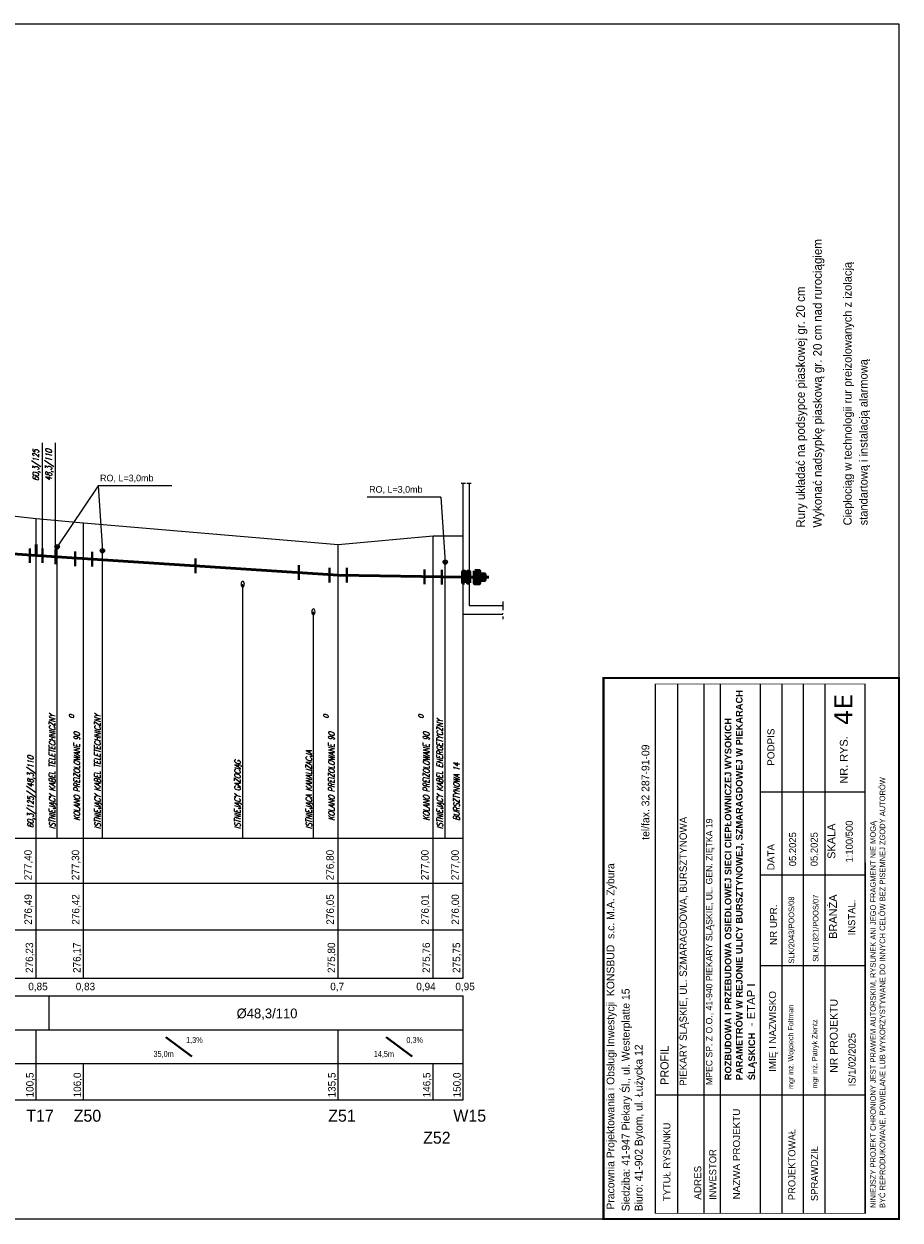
# Model space of a CAD drawing. Extents: x 6567519 to 6569315, y 5583523 to 5585607.
# Tile 65 of 67: x 6568611 to 6568814, y 5585021 to 5585298. Entities that reach past the tile are written whole.
import ezdxf

# ---------------------------------------------------------------- set-up
doc = ezdxf.new("R2010")
doc.units = 0
doc.linetypes.add('GAK', pattern=[3.5, 2, -0.7, 0.1, -0.7])
doc.linetypes.add('KOC', pattern=[2, 1.5, -0.5])
for name, color, linetype, lineweight in [('0-przyłącze', 7, 'CONTINUOUS', 50), ('monitorigng', 220, 'KOC', 30), ('pomocnicza', 140, 'CONTINUOUS', 30), ('siec', 7, 'GAK', 70), ('tekst', 2, 'CONTINUOUS', 20)]:
    doc.layers.add(name, color=color, linetype=linetype, lineweight=lineweight)
for name, color, linetype in [('_D.OBRZEŻE', 43, 'CONTINUOUS'), ('tabela', 141, 'CONTINUOUS'), ('teren', 7, 'CONTINUOUS')]:
    doc.layers.add(name, color=color, linetype=linetype)
doc.styles.add('Opisy018', font='verdana.ttf', dxfattribs={"height": 20})
doc.styles.add('ULICA', font='SIMPLEX', dxfattribs={"width": 0.8, "oblique": 15.00003, "height": 1.25})

msp = doc.modelspace()

# ---------------------------------------------------------------- hatches: boundary and pattern name
at = {"layer": 'siec', "linetype": 'Continuous'}
for points in [[(6568712.777, 5585170.958), (6568713.072, 5585170.958), (6568713.073, 5585168.35), (6568712.777, 5585168.35)], [(6568713.832, 5585170.958), (6568714.127, 5585170.958), (6568714.128, 5585168.35), (6568713.832, 5585168.35)]]:
    msp.add_hatch(color=256, dxfattribs=at).paths.add_polyline_path(points)
at = {"layer": 'siec', "lineweight": 20}
h = msp.add_hatch(color=3, dxfattribs=at)
h.paths.add_polyline_path([(6568717.688, 5585170.359), (6568717.688, 5585169.654), (6568716.495, 5585169.654), (6568716.495, 5585170.359)])
h.paths.add_polyline_path([(6568716.495, 5585168.949), (6568716.495, 5585169.654), (6568717.688, 5585169.654), (6568717.688, 5585168.949)])
h.paths.add_polyline_path([(6568715.428, 5585169.654), (6568716.495, 5585169.654), (6568716.495, 5585168.949), (6568716.495, 5585168.163), (6568715.428, 5585168.163)])
h.paths.add_polyline_path([(6568715.428, 5585171.145), (6568716.495, 5585171.145), (6568716.495, 5585169.654), (6568715.428, 5585169.654)])

# ---------------------------------------------------------------- linework, layer by layer
at = {"layer": '0-przyłącze', "color": 0, "lineweight": 25}
for p, q in [((6568645.251, 5585190.853), (6568628.148, 5585190.852)), ((6568707.62, 5585188.221), (6568690.517, 5585188.22))]:
    msp.add_line(p, q, dxfattribs=at)
at = {"layer": '0-przyłącze', "color": 1, "linetype": 'ByBlock', "lineweight": 40}
for p, q in [((6568612.28, 5585176.304), (6568612.28, 5585172.946)), ((6568615.274, 5585176.307), (6568615.274, 5585172.949)), ((6568618.271, 5585176.044), (6568618.271, 5585172.686)), ((6568622.791, 5585175.597), (6568622.791, 5585172.238)), ((6568626.779, 5585175.497), (6568626.779, 5585172.139)), ((6568650.729, 5585173.958), (6568650.729, 5585170.599)), ((6568674.68, 5585172.418), (6568674.68, 5585169.06)), ((6568681.791, 5585171.804), (6568681.791, 5585168.445)), ((6568685.779, 5585171.798), (6568685.779, 5585168.44)), ((6568703.791, 5585171.424), (6568703.791, 5585168.066)), ((6568707.779, 5585171.325), (6568707.779, 5585167.967))]:
    msp.add_line(p, q, dxfattribs=at)
at = {"layer": '0-przyłącze', "color": 0, "lineweight": 20, "extrusion": (0, 0, -1)}
for centre in [(6568661.664, 5585168.028), (6568678.037, 5585161.64)]:
    msp.add_ellipse(centre, major_axis=(0, 0.646), ratio=0.5936938, dxfattribs=at)
at = {"layer": '_D.OBRZEŻE', "color": 0}
for p, q in [((6568757.311, 5585022.158), (6568757.311, 5585144.932)), ((6568762.509, 5585022.195), (6568762.509, 5585144.93)), ((6568768.646, 5585022.214), (6568768.646, 5585144.928)), ((6568772.424, 5585022.214), (6568772.424, 5585144.927)), ((6568781.679, 5585022.214), (6568781.679, 5585144.923)), ((6568786.679, 5585022.214), (6568786.679, 5585144.922)), ((6568791.679, 5585022.214), (6568791.679, 5585144.92)), ((6568796.679, 5585022.214), (6568796.679, 5585144.918)), ((6568805.932, 5585022.214), (6568805.932, 5585144.915)), ((6568805.932, 5585119.787), (6568781.679, 5585119.787)), ((6568805.932, 5585100.598), (6568781.679, 5585100.598)), ((6568805.932, 5585079.585), (6568781.679, 5585079.585)), ((6568805.932, 5585049.586), (6568757.311, 5585049.586))]:
    msp.add_line(p, q, dxfattribs=at)
for points, const_width in [([(6568745.311, 5585020.897), (6568745.311, 5585146.297), (6568813.784, 5585146.297), (6568813.784, 5585020.897)], 0.518), ([(6568757.285, 5585144.932), (6568757.285, 5585022.214), (6568806.082, 5585022.214), (6568806.005, 5585144.915)], 0.148)]:
    msp.add_lwpolyline(points, close=True, dxfattribs=dict(at, const_width=const_width))
at = {"layer": 'monitorigng', "color": 40, "linetype": 'ByBlock', "lineweight": 20}
for p, q in [((6568618.642, 5585109.154), (6568618.642, 5585176.712)), ((6568629.134, 5585109.154), (6568629.134, 5585175.785))]:
    msp.add_line(p, q, dxfattribs=at)
at = {"layer": 'monitorigng', "color": 1, "linetype": 'ByBlock', "lineweight": 20}
msp.add_line((6568708.605, 5585109.154), (6568708.605, 5585173.154), dxfattribs=at)
at = {"layer": 'monitorigng', "color": 2, "linetype": 'ByBlock', "lineweight": 20}
msp.add_line((6568661.664, 5585109.154), (6568661.664, 5585168.028), dxfattribs=at)
at = {"layer": 'monitorigng', "color": 44, "linetype": 'ByBlock', "lineweight": 20}
msp.add_line((6568678.037, 5585109.154), (6568678.037, 5585161.64), dxfattribs=at)
at = {"layer": 'pomocnicza', "color": 0, "lineweight": 20}
for p, q in [((6568613.777, 5585076.693), (6568613.777, 5585109.154)), ((6568624.777, 5585076.693), (6568624.777, 5585109.154)), ((6568683.777, 5585076.693), (6568683.777, 5585109.154)), ((6568705.777, 5585076.693), (6568705.777, 5585109.154)), ((6568712.777, 5585076.693), (6568712.777, 5585109.154)), ((6568712.777, 5585048.54), (6568712.777, 5585072.582)), ((6568613.777, 5585048.54), (6568613.777, 5585064.736)), ((6568683.777, 5585048.54), (6568683.777, 5585064.736)), ((6568624.777, 5585048.54), (6568624.777, 5585056.916)), ((6568705.777, 5585048.54), (6568705.777, 5585056.916))]:
    msp.add_line(p, q, dxfattribs=at)
at = {"layer": 'siec', "linetype": 'ByBlock', "lineweight": 20}
for p, q in [((6568204.74, 5585297.897), (6568813.784, 5585297.897)), ((6568813.784, 5585297.897), (6568813.784, 5585020.897)), ((6568618.271, 5585175.796), (6568618.271, 5585200.822)), ((6568615.274, 5585176.244), (6568615.274, 5585200.775)), ((6568628.148, 5585190.852), (6568618.642, 5585176.712)), ((6568628.148, 5585190.852), (6568629.134, 5585175.785)), ((6568707.62, 5585188.221), (6568708.605, 5585173.154)), ((6568613.777, 5585183.154), (6568604.774, 5585184.154)), ((6568613.777, 5585109.154), (6568613.777, 5585183.154)), ((6568624.777, 5585182.154), (6568613.777, 5585183.154)), ((6568624.777, 5585109.154), (6568624.777, 5585182.154)), ((6568683.777, 5585177.154), (6568624.777, 5585182.154)), ((6568705.777, 5585179.154), (6568683.777, 5585177.154)), ((6568705.777, 5585109.154), (6568705.777, 5585179.154)), ((6568712.777, 5585179.154), (6568705.777, 5585179.154)), ((6568712.777, 5585109.154), (6568712.777, 5585179.154)), ((6568683.777, 5585109.154), (6568683.777, 5585177.154)), ((6568616.777, 5585064.736), (6568616.777, 5585072.582)), ((6568204.74, 5585020.897), (6568813.784, 5585020.897))]:
    msp.add_line(p, q, dxfattribs=at)
at = {"layer": 'siec', "color": 0, "linetype": 'ByBlock', "lineweight": 20}
for p, q in [((6568712.265, 5585191.444), (6568713.288, 5585191.444)), ((6568713.615, 5585191.444), (6568714.639, 5585191.444))]:
    msp.add_line(p, q, dxfattribs=at)
at = {"layer": 'siec', "color": 0, "linetype": 'Continuous', "lineweight": 20}
msp.add_line((6568712.777, 5585171.951), (6568712.777, 5585191.444), dxfattribs=at)
at = {"layer": 'siec', "linetype": 'ByBlock', "lineweight": 50}
for p, q in [((6568613.777, 5585174.654), (6568500.777, 5585182.654)), ((6568613.777, 5585177.214), (6568613.777, 5585174.654)), ((6568683.777, 5585170.154), (6568613.777, 5585174.654)), ((6568712.777, 5585169.654), (6568683.777, 5585170.154))]:
    msp.add_line(p, q, dxfattribs=at)
at = {"layer": 'siec', "color": 1, "linetype": 'ByBlock', "lineweight": 50}
msp.add_line((6568712.777, 5585169.654), (6568718.679, 5585169.654), dxfattribs=at)
at = {"layer": 'siec', "color": 1, "lineweight": 20}
msp.add_line((6568721.947, 5585164.047), (6568721.947, 5585159.897), dxfattribs=at)
at = {"layer": 'siec', "linetype": 'Continuous'}
for points in [[(6568713.073, 5585168.35), (6568712.777, 5585168.35), (6568712.777, 5585170.958), (6568713.073, 5585170.958)], [(6568714.128, 5585168.35), (6568713.832, 5585168.35), (6568713.832, 5585170.958), (6568714.128, 5585170.958)], [(6568715.428, 5585171.145), (6568716.495, 5585171.145), (6568716.495, 5585168.163), (6568715.428, 5585168.163)], [(6568716.495, 5585170.359), (6568717.688, 5585170.359), (6568717.688, 5585168.949), (6568716.495, 5585168.949)]]:
    msp.add_lwpolyline(points, close=True, dxfattribs=at)
at = {"layer": 'siec', "linetype": 'Continuous', "lineweight": 20}
for centre in [(6568618.642, 5585176.712), (6568629.134, 5585175.785), (6568708.605, 5585173.154)]:
    msp.add_circle(centre, 0.508, dxfattribs=at)
at = {"layer": 'siec', "linetype": 'ByBlock', "lineweight": 20}
for centre in [(6568618.642, 5585176.712), (6568629.134, 5585175.785), (6568708.605, 5585173.154)]:
    msp.add_circle(centre, 0.216, dxfattribs=at)
at = {"layer": 'tabela', "color": 0, "linetype": 'ByBlock', "lineweight": 20}
for p, q in [((6568412.777, 5585109.154), (6568712.777, 5585109.154)), ((6568412.777, 5585098.747), (6568712.777, 5585098.747)), ((6568412.777, 5585087.886), (6568712.777, 5585087.886)), ((6568412.777, 5585087.886), (6568712.777, 5585087.886)), ((6568412.777, 5585076.693), (6568712.777, 5585076.693)), ((6568412.777, 5585072.582), (6568712.777, 5585072.582)), ((6568412.777, 5585064.736), (6568712.777, 5585064.736)), ((6568412.777, 5585064.736), (6568712.777, 5585064.736)), ((6568412.777, 5585064.736), (6568712.777, 5585064.736)), ((6568412.777, 5585056.916), (6568712.777, 5585056.916)), ((6568412.777, 5585056.916), (6568712.777, 5585056.916)), ((6568412.777, 5585048.54), (6568712.777, 5585048.54))]:
    msp.add_line(p, q, dxfattribs=at)
at = {"layer": 'tekst', "color": 0, "linetype": 'ByBlock', "lineweight": 40}
for p, q in [((6568643.874, 5585063.016), (6568649.868, 5585058.528)), ((6568694.947, 5585063.016), (6568700.941, 5585058.528))]:
    msp.add_line(p, q, dxfattribs=at)
at = {"layer": 'teren', "color": 3}
for p, q in [((6568714.127, 5585191.444), (6568714.127, 5585163.066)), ((6568714.127, 5585163.066), (6568721.947, 5585163.066)), ((6568714.127, 5585163.066), (6568721.947, 5585163.066)), ((6568712.777, 5585161.066), (6568721.947, 5585161.066))]:
    msp.add_line(p, q, dxfattribs=at)

# ---------------------------------------------------------------- texts
at = {"layer": '_D.OBRZEŻE', "color": 0, "attachment_point": 1, "rotation": 90}
for s, insert, char_height, width in [('{\\fArial|b1|i0|c238|p34;\\H0.819x;ROZBUDOWA I PRZEBUDOWA OSIEDLOWEJ SIECI CIEPŁOWNICZEJ WYSOKICH PARAMETRÓW W REJONIE ULICY BURSZTYNOWEJ, SZMARAGDOWEJ W PIEKARACH ŚLĄSKICH\\fArial|b0|i0|c238|p34;\\H1.221x; \\H1x; - ETAP I\\P\\H1x; }', (6568773.407, 5585053.063), 1.88431, 95.17216), ('{\\H0.8612x; tel/fax. 32 287-91-09}\\P ', (6568754.119, 5585108.12), 2.09, 63.97006), ('{\\fArial|b0|i0|c238|p34;\\Q0;PODPIS}', (6568783.287, 5585125.954), 1.6325, 47.38523), ('{\\fArial|b0|i0|c238|p34;\\Q0;NR. RYS.}', (6568800.087, 5585121.802), 1.81389, 47.38523), (' NINIEJSZY PROJEKT CHRONIONY JEST PRAWEM AUTORSKIM, RYSUNEK ANI JEGO FRAGMENT NIE MOGĄ\\P BYĆ REPRODUKOWANE, POWIELANE LUB WYKORZYSTYWANE DO INNYCH CELÓW BEZ PISEMNEJ ZGODY AUTORÓW', (6568807.122, 5585022.951), 1.3, 144.97931), ('PIEKARY ŚLĄSKIE, UL. SZMARAGDOWA, BURSZTYNOWA', (6568762.917, 5585051.724), 1.6929, 91.89273), ('MPEC SP. Z O.O., 41-940 PIEKARY ŚLĄSKIE, UL. GEN. ZIĘTKA 19', (6568769.041, 5585051.957), 1.5, 103.19293), ('05.2025', (6568788.314, 5585102.659), 1.6325, 47.38523), ('05.2025', (6568793.314, 5585102.659), 1.6325, 47.38523), ('{\\fArial|b0|i0|c238|p34;\\Q0;SKALA}', (6568797.213, 5585104.374), 1.81389, 47.38523), ('^I  1:100/500', (6568801.45, 5585095.78), 1.6325, 47.38523), ('Pracownia Projektowania i Obsługi Inwestycji  KONSBUD  s.c. M.A. Zybura{\\Q15;              }', (6568746.013, 5585023.069), 1.8, 562.17756), ('{\\fArial|b0|i0|c238|p34;\\Q0;DATA}', (6568783.287, 5585101.73), 1.6325, 47.38523), ('SLK/2043/POOS/08', (6568788.193, 5585080.08), 1.3, 45.01597), ('SLK/1821/POOS/07', (6568793.823, 5585080.508), 1.3, 45.01597), ('{\\fArial|b0|i0|c238|p34;\\Q0;BRANŻA}', (6568797.589, 5585085.835), 1.81389, 47.38523), ('{\\fArial|b0|i0|c238|p34;NR UPR.}', (6568783.877, 5585084.39), 1.6325, 47.38523), ('^IINSTAL.', (6568802.001, 5585080.112), 1.6325, 47.38523), ('Siedziba: 41-947 Piekary Śl., ul. Westerplatte 15\\PBiuro: 41-902 Bytom, ul. Łużycka 12', (6568749.539, 5585022.676), 1.8, 96.14539), ('{\\fArial|b0|i0|c238|p34;\\Q0;IMIĘ I NAZWISKO}', (6568783.662, 5585054.98), 1.6325, 47.38523), ('mgr inż. Wojciech Foltman', (6568788.092, 5585051.028), 1.2, 47.38523), ('NR PROJEKTU', (6568797.764, 5585054.774), 1.81389, 47.38523), ('mgr inż. Patryk Zientz', (6568793.635, 5585051.115), 1.2, 47.38523), ('\\A1;    IS/1/02/2025', (6568802.088, 5585049.215), 1.6325, 47.38523), ('PROFIL', (6568758.491, 5585051.962), 1.881, 95.48536), ('TYTUŁ RYSUNKU', (6568759.161, 5585025.032), 1.6325, 47.38523), ('{\\fArial|b0|i0|c238|p34;NAZWA PROJEKTU}', (6568775.305, 5585025.429), 1.6325, 47.38523), ('PROJEKTOWAŁ', (6568788.141, 5585025.246), 1.6325, 47.38523), ('SPRAWDZIŁ', (6568793.377, 5585025.037), 1.6325, 47.38523), ('INWESTOR', (6568769.803, 5585025.313), 1.6325, 47.38523), ('{\\fArial|b0|i0|c238|p34;ADRES }', (6568766.313, 5585025.357), 1.6325, 47.38523)]:
    msp.add_mtext(s, dxfattribs=dict(at, insert=insert, char_height=char_height, width=width))
at = {"layer": '_D.OBRZEŻE', "color": 0, "insert": (6568798.804, 5585135.328), "char_height": 4.18, "width": 6.8401, "attachment_point": 1, "rotation": 90, "style": 'Opisy018'}
msp.add_mtext('4E', dxfattribs=at)
at = {"layer": 'pomocnicza', "lineweight": 20}
for s, height, p in [('Wykonać nadsypkę piaskową gr. 20 cm nad rurociągiem', 2, (6568795.889, 5585181.141)), ('Ciepłociąg w technologii rur preizolowanych z izolacją', 1.92, (6568802.816, 5585181.656)), ('Rury układać na podsypce piaskowej gr. 20 cm', 2, (6568791.965, 5585181.141)), ('standartową i instalacją alarmową ', 1.92, (6568806.506, 5585181.667))]:
    msp.add_text(s, height=height, rotation=90, dxfattribs=at).set_placement(p)
at = {"layer": 'pomocnicza', "color": 0, "linetype": 'ByBlock', "lineweight": 20, "style": 'ULICA', "oblique": 15.00003, "width": 0.8}
for s, height, p in [('60,3/125', 1.4, (6568614.374, 5585191.961)), ('48,3/110', 1.4, (6568617.373, 5585192.008)), ('ISTNIEJĄCY KABEL TELETECHNICZNY', 1.4, (6568618.215, 5585111.321)), ('0', 1.12, (6568622.537, 5585136.926)), ('ISTNIEJĄCY KABEL TELETECHNICZNY', 1.4, (6568628.706, 5585111.321)), ('0', 1.12, (6568681.537, 5585136.926)), ('0', 1.12, (6568703.537, 5585136.926)), ('ISTNIEJĄCY KABEL ENERGETYCZNY', 1.4, (6568708.037, 5585111.321)), ('KOLANO PREIZOLOWANE 90', 1.4, (6568623.921, 5585113.212)), ('KOLANO PREIZOLOWANE 90', 1.4, (6568682.921, 5585113.212)), ('KOLANO PREIZOLOWANE 90', 1.4, (6568704.921, 5585113.212)), ('ISTNIEJĄCA KANALIZACJA', 1.4, (6568677.689, 5585111.321)), ('ISTNIEJĄCY GAZOCIĄG', 1.4, (6568661.14, 5585111.321)), ('BURSZTYNOWA 14', 1.4, (6568711.921, 5585113.212)), ('60,3/125//48,3/110', 1.4, (6568613.177, 5585111.513))]:
    msp.add_text(s, height=height, rotation=90, dxfattribs=at).set_placement(p)
at = {"layer": 'tekst', "color": 141, "lineweight": 20}
for p in [(6568628.593, 5585191.858), (6568690.962, 5585189.226)]:
    msp.add_text('RO, L=3,0mb', height=1.54829, dxfattribs=at).set_placement(p)
at = {"layer": 'tekst', "color": 0, "lineweight": 20}
for s, p in [('277,40', (6568612.752, 5585099.399)), ('277,30', (6568623.752, 5585099.399)), ('276,80', (6568682.752, 5585099.399)), ('277,00', (6568704.752, 5585099.399)), ('277,00', (6568711.752, 5585099.399)), ('276,49', (6568612.796, 5585089.106)), ('276,42', (6568623.796, 5585089.106)), ('276,05', (6568682.796, 5585089.106)), ('276,01', (6568704.796, 5585089.106)), ('276,00', (6568711.796, 5585089.106)), ('276,23', (6568613.073, 5585077.913)), ('276,17', (6568624.073, 5585077.913)), ('275,80', (6568683.073, 5585077.913)), ('275,76', (6568705.073, 5585077.913)), ('275,75', (6568712.073, 5585077.913)), ('100,5', (6568613.175, 5585049.064)), ('106,0', (6568624.175, 5585049.064)), ('135,5', (6568683.175, 5585049.064)), ('146,5', (6568705.175, 5585049.064)), ('150,0', (6568712.175, 5585049.064))]:
    msp.add_text(s, height=1.728, rotation=90, dxfattribs=at).set_placement(p)
for s, height, p in [('0,85', 1.728, (6568611.953, 5585073.917)), ('0,83', 1.728, (6568622.953, 5585073.917)), ('0,7', 1.728, (6568681.953, 5585073.917)), ('0,94', 1.728, (6568701.893, 5585073.917)), ('0,95', 1.728, (6568710.953, 5585073.917)), ('%%C48,3/110', 2.2574, (6568660.244, 5585067.415)), ('T17', 2.7648, (6568611.479, 5585043.441)), ('Z50', 2.7648, (6568622.479, 5585043.441)), ('Z51', 2.7648, (6568681.479, 5585043.441)), ('W15', 2.7648, (6568710.479, 5585043.441)), ('Z52', 2.7648, (6568703.479, 5585038.349))]:
    msp.add_text(s, height=height, dxfattribs=at).set_placement(p)
at = {"layer": 'tekst', "color": 0, "lineweight": 20, "width": 0.8}
for s, p in [('1,3%%%', (6568648.533, 5585061.689)), ('0,3%%%', (6568699.606, 5585061.689)), ('35,0m', (6568640.974, 5585058.47)), ('14,5m', (6568692.047, 5585058.47))]:
    msp.add_text(s, height=1.38, dxfattribs=at).set_placement(p)

doc.saveas('drawing.dxf')
